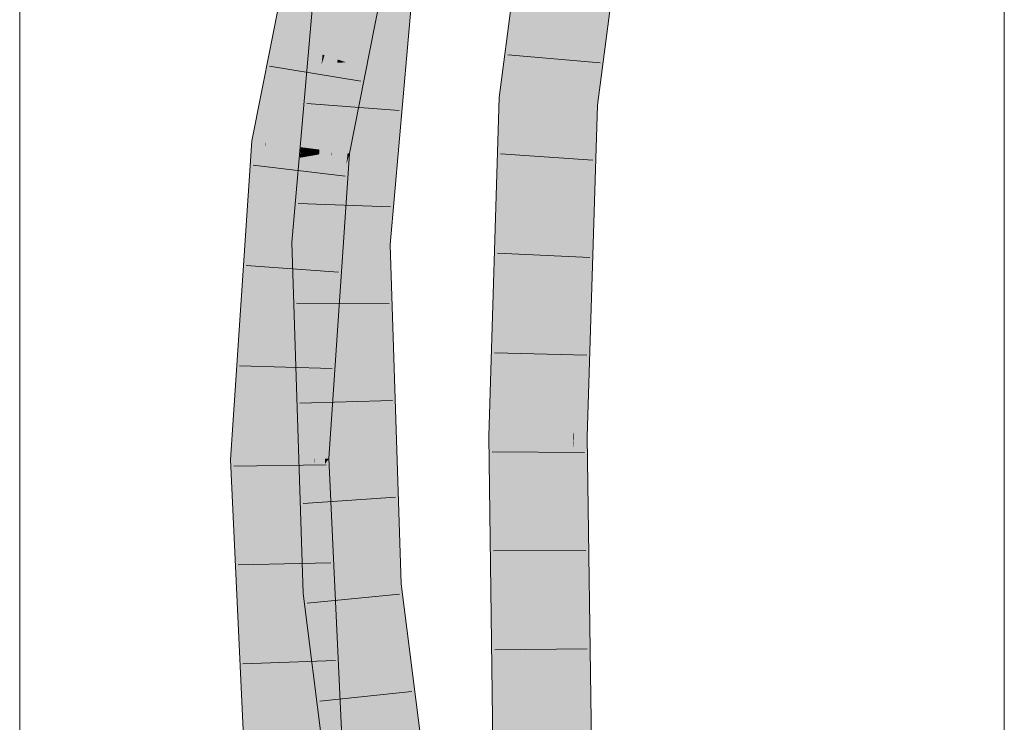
# Model space of a CAD drawing. Extents: x -620 to 300, y 62 to 1162.
# Tile 230 of 256: x 163.62 to 166.12, y 908.4 to 910.18. Entities that reach past the tile are written whole.
import ezdxf

# ---------------------------------------------------------------- set-up
doc = ezdxf.new("R2010")
doc.units = 0
doc.layers.get('0').update_dxf_attribs({"lineweight": 13})
doc.layers.add('E_Detail_Linie_Text_Bem', color=7, linetype='Continuous', lineweight=13)
for name, color, linetype, lineweight, true_color in [('E_Leerrohr 25-A06G955E8I', 7, 'Continuous', 9, 0xff8000), ('E_Leerrohr 25-Shading', 7, 'Continuous', 9, 0xff8000), ('E_Leerrohr 32-A06G955G8I', 7, 'Continuous', 9, 0x00b300), ('E_Leerrohr 32-Shading', 7, 'Continuous', 9, 0x00b300)]:
    doc.layers.add(name, color=color, linetype=linetype, lineweight=lineweight, true_color=true_color)

# ---------------------------------------------------------------- blocks, each defined once
blk = doc.blocks.new('Shading-A06G94V18I', base_point=(243.3339, 864.5048))
at = {"layer": 'E_Leerrohr 25-Shading', "color": 43, "true_color": 0xd7ab7f}
for points in [[(164.8363, 909.9846), (164.8728, 909.9817), (164.9381, 910.7621), (164.9743, 910.7563)], [(165.0491, 909.9679), (165.0752, 910.1394), (165.1489, 910.7288)], [(165.1489, 910.7288), (165.0752, 910.1394), (165.1426, 910.5823)], [(165.0752, 910.1394), (165.1357, 910.4215), (165.1426, 910.5823)], [(165.0752, 910.1394), (165.0537, 909.9675), (165.1357, 910.4215), (165.0918, 910.154)], [(165.0918, 910.154), (165.1328, 910.3544), (165.1357, 910.4215)], [(165.1106, 910.2202), (165.1328, 910.3544), (165.0815, 910.0909), (165.0918, 910.154)], [(165.1309, 910.3105), (165.0815, 910.0909), (165.0856, 909.965), (165.0611, 909.967)], [(165.0918, 910.154), (165.0537, 909.9675), (165.0815, 910.0909)], [(165.0491, 909.9679), (165.0537, 909.9675), (165.0752, 910.1394)], [(165.0611, 909.967), (165.0815, 910.0909), (165.0568, 909.9673), (165.0647, 910.0165)], [(165.0647, 910.0165), (165.0537, 909.9675), (165.0568, 909.9673)], [(164.8098, 909.1246), (164.8464, 909.1243), (164.8363, 909.9846), (164.8728, 909.9817)], [(165.0506, 909.9088), (165.0491, 909.9679), (165.0425, 909.754)], [(165.0537, 909.9675), (165.0491, 909.9679), (165.0506, 909.9088)], [(165.0568, 909.9673), (165.0537, 909.9675), (165.0521, 909.8506), (165.0506, 909.9088)], [(165.0537, 909.7909), (165.0611, 909.967), (165.0521, 909.8506), (165.0568, 909.9673)], [(165.0659, 909.3221), (165.0856, 909.965), (165.0537, 909.7909), (165.0611, 909.967)], [(165.0506, 909.9088), (165.0232, 909.1228), (165.0521, 909.8506)], [(165.0232, 909.1228), (165.0506, 909.9088), (165.0425, 909.754)], [(165.0232, 909.1228), (165.026, 909.1357), (165.0521, 909.8506), (165.0537, 909.7909)], [(165.026, 909.1357), (165.0659, 909.3221), (165.0537, 909.7909)], [(165.0555, 909.1226), (165.0659, 909.3221), (165.0254, 909.1228), (165.026, 909.1357)], [(165.0555, 909.1226), (165.0598, 909.1225), (165.0659, 909.3221)], [(165.026, 909.1357), (165.0232, 909.1228), (165.0254, 909.1228)], [(164.8216, 908.2465), (164.8582, 908.2474), (164.8098, 909.1246), (164.8464, 909.1243)], [(165.0257, 909.0961), (165.0232, 909.1228), (165.035, 908.2515)], [(165.0254, 909.1228), (165.0232, 909.1228), (165.0257, 909.0961)], [(165.0555, 909.1226), (165.0254, 909.1228), (165.0659, 908.6703), (165.0257, 909.0961)], [(165.0659, 908.6703), (165.0598, 909.1225), (165.0555, 909.1226)], [(165.0659, 908.6703), (165.0257, 909.0961), (165.0715, 908.2523), (165.035, 908.2515)]]:
    blk.add_solid(points, dxfattribs=at)
at = {"layer": 'E_Leerrohr 25-Shading', "color": 31, "true_color": 0xfabd7f}
for points in [[(164.8728, 909.9817), (164.961, 909.9748), (164.9743, 910.7563), (165.0616, 910.7426)], [(165.0491, 909.9679), (165.1489, 910.7288), (165.0559, 910.392), (165.1488, 910.7288)], [(165.015, 910.2438), (165.0491, 909.9679), (165.0559, 910.392)], [(165.0059, 910.3177), (164.961, 909.9748), (165.0379, 909.9688)], [(165.0379, 909.9688), (165.0491, 909.9679), (165.0133, 910.2374), (165.015, 910.2438)], [(164.8464, 909.1243), (164.9348, 909.1235), (164.8728, 909.9817), (164.961, 909.9748)], [(164.961, 909.9748), (164.9409, 909.3221), (165.0232, 909.1228), (164.9452, 909.1235)], [(165.0379, 909.9688), (164.961, 909.9748), (165.0425, 909.754), (165.0232, 909.1228)], [(165.0491, 909.9679), (165.0379, 909.9688), (165.0425, 909.754)], [(164.9409, 909.3221), (164.9348, 909.1235), (164.9452, 909.1235)], [(164.8582, 908.2474), (164.9466, 908.2494), (164.8464, 909.1243), (164.9348, 909.1235)], [(164.9348, 909.1235), (164.9409, 908.6708), (164.9452, 909.1235)], [(164.9409, 908.6708), (165.0232, 909.1228), (164.9452, 909.1235)], [(164.9409, 908.6708), (164.9466, 908.2494), (165.0232, 909.1228), (165.035, 908.2515)]]:
    blk.add_solid(points, dxfattribs=at)
at = {"layer": 'E_Leerrohr 32-Shading', "color": 83, "true_color": 0x7fbd7f}
for points in [[(164.3651, 910.4803), (164.3485, 910.5851), (164.2433, 909.8694), (164.3052, 910.3658)], [(164.3651, 910.4803), (164.2433, 909.8694), (164.2443, 909.8693)], [(164.4288, 909.8456), (164.5785, 910.4887), (164.5018, 910.2621), (164.5107, 910.2982)], [(164.3849, 910.0667), (164.3876, 910.0933), (164.3473, 910.052), (164.3777, 910.402)], [(164.3777, 910.402), (164.3876, 910.0933), (164.3864, 910.4008)], [(164.3876, 910.0933), (164.414, 910.3968), (164.3864, 910.4008)], [(164.3052, 910.3658), (164.2079, 909.874), (164.2433, 909.8694)], [(164.6074, 910.1619), (164.6252, 910.3662), (164.5291, 909.6109), (164.6138, 910.3052)], [(164.5889, 910.3715), (164.5564, 909.9969), (164.6071, 910.3688)], [(164.6075, 910.3688), (164.6071, 910.3688), (164.5803, 910.1252), (164.5564, 909.9969)], [(164.6213, 910.3668), (164.6075, 910.3688), (164.6138, 910.3052), (164.5803, 910.1252)], [(164.5291, 909.6109), (164.6138, 910.3052), (164.5228, 909.611), (164.5803, 910.1252)], [(164.4288, 909.8456), (164.5018, 910.2621), (164.4196, 909.8469)], [(164.4288, 909.8456), (164.506, 910.095), (164.5254, 910.2605), (164.5385, 910.2594)], [(164.5835, 909.9449), (164.6074, 910.1619), (164.5396, 909.6107), (164.5291, 909.6109)], [(164.5984, 910.059), (164.6074, 910.1619), (164.5835, 909.9448)], [(164.5803, 910.1252), (164.5564, 909.9969), (164.5228, 909.611)], [(164.3855, 910.0695), (164.3876, 910.0933), (164.3849, 910.0667)], [(164.506, 910.095), (164.4288, 909.8456), (164.4511, 909.8428)], [(164.4559, 909.8422), (164.506, 910.095), (164.4511, 909.8428)], [(164.3473, 910.052), (164.3094, 909.6161), (164.3391, 909.6154)], [(164.346, 909.6152), (164.3855, 910.0695), (164.3391, 909.6154), (164.3849, 910.0667)], [(164.3391, 909.6154), (164.3849, 910.0667), (164.3442, 909.884)], [(164.3849, 910.0667), (164.3473, 910.052), (164.3442, 909.884)], [(164.5466, 909.6105), (164.5594, 909.6102), (164.5835, 909.9448), (164.5984, 910.059)], [(164.5466, 909.6105), (164.5835, 909.9449), (164.5396, 909.6107)], [(164.2436, 909.8589), (164.2079, 909.874), (164.2001, 909.2105), (164.1978, 909.7217)], [(164.2079, 909.874), (164.2436, 909.8589), (164.2433, 909.8694)], [(164.2436, 909.8589), (164.2443, 909.8693), (164.2433, 909.8694)], [(164.4292, 909.4457), (164.4559, 909.8422), (164.3697, 909.0672), (164.4481, 909.8139)], [(164.4196, 909.8469), (164.4076, 909.6686), (164.4288, 909.8456)], [(164.4288, 909.8456), (164.4076, 909.6686), (164.4511, 909.8428), (164.4481, 909.8139)], [(164.4481, 909.8139), (164.4559, 909.8422), (164.4511, 909.8428)], [(164.4481, 909.8139), (164.4076, 909.6686), (164.3697, 909.0672), (164.3672, 909.0672)], [(164.1978, 909.7217), (164.1538, 909.0647), (164.2001, 909.2105), (164.1904, 909.0651)], [(164.3094, 909.6161), (164.3485, 909.5381), (164.3391, 909.6154)], [(164.3485, 909.5381), (164.3094, 909.6161), (164.3656, 909.0085), (164.3126, 909.5197)], [(164.3485, 909.5381), (164.346, 909.6152), (164.3391, 909.6154)], [(164.5228, 909.611), (164.5267, 909.4877), (164.5291, 909.6109)], [(164.5396, 909.6107), (164.5291, 909.6109), (164.5405, 909.5396), (164.5267, 909.4877)], [(164.5466, 909.6105), (164.5396, 909.6107), (164.5462, 909.5608), (164.5405, 909.5396)], [(164.5506, 908.7458), (164.5594, 909.6102), (164.5439, 909.2742), (164.5462, 909.5608)], [(164.5462, 909.5608), (164.5594, 909.6102), (164.5466, 909.6105)], [(164.5692, 909.3049), (164.5594, 909.6102), (164.5739, 908.7482), (164.5506, 908.7458)], [(164.5439, 909.274), (164.5462, 909.5608), (164.5405, 909.5396)], [(164.5419, 909.0178), (164.5439, 909.274), (164.5267, 909.4877), (164.5405, 909.5396)], [(164.3346, 909.3073), (164.3126, 909.5197), (164.3237, 909.1741)], [(164.4292, 909.4457), (164.3697, 909.0672), (164.394, 909.0675)], [(164.4038, 909.0676), (164.4292, 909.4457), (164.394, 909.0675)], [(164.3237, 909.1741), (164.3646, 909.0185), (164.3346, 909.3073)], [(164.587, 908.7495), (164.5692, 909.3049), (164.5739, 908.7482)], [(164.5506, 908.7458), (164.5439, 909.2742), (164.5419, 909.0178)], [(164.3558, 908.7267), (164.3237, 909.1741), (164.3281, 909.0391)], [(164.3237, 909.1741), (164.3558, 908.7267), (164.3646, 909.0185), (164.3632, 908.9398)], [(164.1538, 909.0647), (164.1545, 909.0496), (164.1904, 909.0651), (164.214, 908.5576)], [(164.3672, 909.0672), (164.3694, 909.0197), (164.3697, 909.0672)], [(164.3697, 909.0672), (164.3694, 909.0197), (164.394, 909.0675), (164.394, 909.054)], [(164.3962, 908.5278), (164.394, 909.054), (164.3877, 908.6265), (164.3694, 909.0197)], [(164.427, 908.1733), (164.4038, 909.0676), (164.3962, 908.5278), (164.394, 909.054)], [(164.394, 909.054), (164.4038, 909.0676), (164.394, 909.0675)], [(164.4464, 907.9493), (164.4389, 908.3114), (164.427, 908.1733), (164.4038, 909.0676)], [(164.214, 908.5576), (164.1545, 909.0496), (164.2477, 907.8349), (164.1823, 908.4528)], [(164.3281, 909.0391), (164.3382, 908.725), (164.3558, 908.7267)], [(164.3747, 908.7286), (164.3656, 909.0085), (164.3595, 908.7271), (164.3632, 908.9398)], [(164.3632, 908.9398), (164.3656, 909.0085), (164.3646, 909.0185)], [(164.3632, 908.9398), (164.3558, 908.7267), (164.3595, 908.7271)], [(164.3382, 908.725), (164.4069, 908.4753), (164.3558, 908.7267)], [(164.4069, 908.4753), (164.3382, 908.725), (164.5392, 907.4366), (164.4146, 908.1255)], [(164.4069, 908.4753), (164.3747, 908.7286), (164.3558, 908.7267)], [(164.5506, 908.7458), (164.6295, 908.1259), (164.5739, 908.7482)], [(164.5739, 908.7482), (164.5929, 908.5355), (164.587, 908.7495), (164.6134, 908.3621)], [(164.6148, 908.5316), (164.587, 908.7495), (164.769, 907.0497), (164.6134, 908.3621)], [(164.3966, 908.4339), (164.3962, 908.5278), (164.3877, 908.6265)], [(164.3966, 908.4339), (164.45, 907.2866), (164.3962, 908.5278), (164.4193, 908.2623)], [(164.5929, 908.5355), (164.6295, 908.1259), (164.6134, 908.3621)], [(164.812, 906.7825), (164.6148, 908.5316), (164.8008, 906.7809), (164.769, 907.0498)], [(164.6148, 908.5316), (164.812, 906.7825), (164.6441, 908.3014)], [(164.1823, 908.4528), (164.2374, 907.2679), (164.2477, 907.8349), (164.2739, 907.2711)]]:
    blk.add_solid(points, dxfattribs=at)
at = {"layer": 'E_Leerrohr 32-Shading', "color": 83, "true_color": 0x7fd57f}
for points in [[(164.4259, 910.0806), (164.5067, 910.2871), (164.4383, 910.168), (164.5551, 910.5315)], [(164.4545, 910.2827), (164.4383, 910.168), (164.555, 910.5314), (164.5551, 910.5315)], [(164.3651, 910.4803), (164.2443, 909.8693), (164.4472, 910.4409), (164.3319, 909.8581)], [(164.4219, 910.3128), (164.3922, 910.0247), (164.481, 910.4694), (164.4383, 910.168)], [(164.414, 910.3968), (164.3876, 910.0933), (164.5014, 910.3841), (164.4737, 910.0649)], [(164.5014, 910.3841), (164.4737, 910.0649), (164.5756, 910.3734)], [(164.5889, 910.3715), (164.4737, 910.0649), (164.4558, 909.6126), (164.4344, 909.6131)], [(164.5889, 910.3715), (164.4558, 909.6126), (164.5564, 909.9969)], [(164.4737, 910.0649), (164.5889, 910.3715), (164.5756, 910.3734)], [(164.3384, 909.8572), (164.3922, 910.0247), (164.3319, 909.8581), (164.4219, 910.3128)], [(164.3792, 909.8521), (164.4196, 909.8469), (164.3876, 909.9561), (164.5018, 910.2621)], [(164.3876, 909.9561), (164.5018, 910.2621), (164.3904, 909.9901), (164.4971, 910.2625)], [(164.388, 909.9839), (164.4259, 910.0806), (164.3922, 910.0247), (164.4383, 910.168)], [(164.3927, 910.0916), (164.3876, 910.0933), (164.3855, 910.0695)], [(164.3927, 910.0916), (164.3855, 910.0695), (164.4259, 910.0806), (164.4247, 910.0722)], [(164.4247, 910.0722), (164.447, 910.0737), (164.4259, 910.0806)], [(164.3855, 910.0695), (164.346, 909.6152), (164.4022, 909.9139), (164.3598, 909.6149)], [(164.4247, 910.0722), (164.3855, 910.0695), (164.4022, 909.9139)], [(164.447, 910.0737), (164.4247, 910.0722), (164.4102, 909.8389), (164.4022, 909.9139)], [(164.447, 910.0737), (164.4102, 909.8389), (164.4459, 910.0356)], [(164.4737, 910.0649), (164.447, 910.0737), (164.4344, 909.6131)], [(164.4459, 910.0356), (164.4119, 909.8479), (164.4344, 909.6131), (164.4108, 909.8332)], [(164.3922, 910.0247), (164.3384, 909.8572), (164.388, 909.9839)], [(164.3503, 909.8557), (164.3842, 909.9467), (164.3503, 909.8876), (164.388, 909.9839)], [(164.388, 909.9839), (164.3842, 909.9467), (164.3904, 909.9901), (164.3876, 909.9561)], [(164.4558, 909.6126), (164.5228, 909.611), (164.5564, 909.9969)], [(164.3745, 909.8526), (164.3792, 909.8521), (164.3842, 909.9467), (164.3876, 909.9561)], [(164.3842, 909.9467), (164.3503, 909.8557), (164.3745, 909.8526)], [(164.3598, 909.6149), (164.3696, 909.6147), (164.4022, 909.9139), (164.4102, 909.8389)], [(164.3503, 909.8876), (164.3384, 909.8572), (164.3503, 909.8557)], [(164.3301, 909.8313), (164.2436, 909.8589), (164.287, 909.1883), (164.2001, 909.2105)], [(164.2443, 909.8693), (164.2436, 909.8589), (164.3319, 909.8581), (164.3301, 909.8313)], [(164.3319, 909.8581), (164.3301, 909.8313), (164.3384, 909.8572)], [(164.3384, 909.8572), (164.3301, 909.8313), (164.3503, 909.8557), (164.3506, 909.8348)], [(164.3503, 909.8557), (164.3506, 909.8348), (164.3745, 909.8526), (164.3733, 909.8388)], [(164.3745, 909.8526), (164.3733, 909.8388), (164.3792, 909.8521), (164.3789, 909.8398)], [(164.3789, 909.8398), (164.4196, 909.8469), (164.3792, 909.8521)], [(164.3506, 909.8348), (164.3301, 909.8313), (164.3571, 909.4677), (164.287, 909.1883)], [(164.3733, 909.8388), (164.3506, 909.8348), (164.3545, 909.615)], [(164.3545, 909.615), (164.3555, 909.5624), (164.3733, 909.8388), (164.3627, 909.5944)], [(164.3789, 909.8398), (164.3733, 909.8388), (164.3757, 909.652), (164.3627, 909.5944)], [(164.4102, 909.8389), (164.3696, 909.6147), (164.4108, 909.8332), (164.3955, 909.6141)], [(164.4076, 909.6686), (164.4196, 909.8469), (164.375, 909.6149), (164.3791, 909.667)], [(164.3757, 909.652), (164.3791, 909.6671), (164.3789, 909.8398), (164.3925, 909.8422)], [(164.3791, 909.6671), (164.4196, 909.8469), (164.3925, 909.8422)], [(164.3955, 909.6141), (164.4344, 909.6131), (164.4108, 909.8332)], [(164.4119, 909.8479), (164.4102, 909.8389), (164.4108, 909.8332)], [(164.3757, 909.6521), (164.3627, 909.5944), (164.3736, 909.5332), (164.3571, 909.4677)], [(164.3672, 909.0672), (164.4076, 909.6686), (164.3655, 909.0672), (164.3736, 909.5332)], [(164.4076, 909.6686), (164.375, 909.6149), (164.3736, 909.5332)], [(164.3791, 909.667), (164.3757, 909.6521), (164.375, 909.6149)], [(164.3696, 909.6147), (164.346, 909.6152), (164.3568, 909.5365), (164.3485, 909.5381)], [(164.4344, 909.6131), (164.3696, 909.6147), (164.4374, 909.5204), (164.3568, 909.5365)], [(164.4344, 909.6131), (164.4374, 909.5204), (164.4558, 909.6126)], [(164.4374, 909.5204), (164.5228, 909.611), (164.4558, 909.6126)], [(164.5228, 909.611), (164.4374, 909.5204), (164.5267, 909.4877), (164.4543, 908.9952)], [(164.3555, 909.5624), (164.3571, 909.4677), (164.3627, 909.5944)], [(164.3568, 909.5365), (164.3485, 909.5381), (164.3499, 909.4948)], [(164.4543, 908.9952), (164.4374, 909.5204), (164.3499, 909.4948), (164.3568, 909.5365)], [(164.3736, 909.5332), (164.3571, 909.4677), (164.3655, 909.0672), (164.3642, 909.0671)], [(164.4543, 908.9952), (164.3499, 909.4948), (164.3656, 909.0085)], [(164.5267, 909.4877), (164.4543, 908.9952), (164.5125, 908.7421), (164.4626, 908.7372)], [(164.5267, 909.4877), (164.5125, 908.7421), (164.5419, 909.0178)], [(164.3571, 909.4677), (164.287, 909.1883), (164.3642, 909.0671), (164.2788, 909.0662)], [(164.2001, 909.2105), (164.1904, 909.0651), (164.287, 909.1883), (164.2788, 909.0662)], [(164.1904, 909.0651), (164.214, 908.5576), (164.2788, 909.0662), (164.303, 908.5452)], [(164.3642, 909.0671), (164.2788, 909.0662), (164.3666, 908.9996), (164.303, 908.5452)], [(164.3655, 909.0672), (164.3642, 909.0671), (164.3678, 909.0082), (164.3666, 908.9996)], [(164.3671, 909.0672), (164.3655, 909.0672), (164.366, 909.0544)], [(164.3678, 909.0082), (164.3671, 909.0672), (164.366, 909.0544)], [(164.3678, 909.0082), (164.3694, 909.0197), (164.3671, 909.0672), (164.3672, 909.0672)], [(164.3678, 909.0082), (164.3656, 909.0085), (164.3788, 908.729), (164.3747, 908.7286)], [(164.3666, 908.9996), (164.3739, 908.7846), (164.3694, 909.0197), (164.3877, 908.6265)], [(164.3817, 908.7293), (164.3693, 909.008), (164.3788, 908.729), (164.3678, 909.0082)], [(164.4626, 908.7372), (164.442, 908.9971), (164.3817, 908.7293), (164.3693, 909.008)], [(164.5125, 908.7421), (164.5506, 908.7458), (164.5419, 909.0178)], [(164.3545, 908.9136), (164.3759, 908.7288), (164.3666, 908.9996)], [(164.4543, 908.9952), (164.442, 908.9971), (164.4626, 908.7372)], [(164.3966, 908.4339), (164.3877, 908.6265), (164.303, 908.5452), (164.3545, 908.9136)], [(164.3739, 908.7846), (164.3759, 908.7288), (164.3877, 908.6265)], [(164.3817, 908.7293), (164.3747, 908.7286), (164.3877, 908.6265)], [(164.4626, 908.7372), (164.3817, 908.7293), (164.4069, 908.4753), (164.3877, 908.6265)], [(164.4626, 908.7372), (164.4069, 908.4753), (164.4966, 908.4709)], [(164.4626, 908.7372), (164.4966, 908.4709), (164.5125, 908.7421)], [(164.4966, 908.4709), (164.5506, 908.7458), (164.5125, 908.7421)], [(164.5506, 908.7458), (164.4966, 908.4709), (164.6295, 908.1259), (164.6282, 907.4368)], [(164.303, 908.5452), (164.214, 908.5576), (164.3364, 907.8271), (164.2477, 907.8349)], [(164.3966, 908.4339), (164.303, 908.5452), (164.3364, 907.8271)], [(164.4966, 908.4709), (164.4069, 908.4753), (164.6282, 907.4368), (164.5392, 907.4366)], [(164.3364, 907.8271), (164.362, 907.2784), (164.3966, 908.4339), (164.45, 907.2859)]]:
    blk.add_solid(points, dxfattribs=at)
blk = doc.blocks.new('Referenz-A06G955I8I')
at = {"layer": 'E_Detail_Linie_Text_Bem', "linetype": 'Continuous', "ltscale": 0.13}
for p, q in [((163.6186, 904.2613), (163.6186, 913.4414)), ((166.1186, 913.4414), (166.1186, 864.2613))]:
    blk.add_line(p, q, dxfattribs=at)
at = {"layer": 'E_Leerrohr 25-A06G955E8I', "linetype": 'Continuous', "ltscale": 0.13}
for p, q in [((164.8363, 909.9846), (164.9381, 910.7621)), ((165.0856, 909.9651), (165.1851, 910.7231)), ((165.0921, 910.0718), (164.858, 910.0927)), ((164.8098, 909.1246), (164.8363, 909.9846)), ((165.0598, 909.1225), (165.0856, 909.9651)), ((165.0738, 909.8254), (164.8394, 909.841)), ((165.0663, 909.5779), (164.8316, 909.5887)), ((165.0587, 909.3304), (164.8238, 909.3364)), ((164.8216, 908.2465), (164.8098, 909.1246)), ((165.0716, 908.2523), (165.0598, 909.1225)), ((165.0528, 909.0827), (164.8179, 909.0843)), ((165.0562, 908.8338), (164.8212, 908.8333)), ((165.0596, 908.5849), (164.8246, 908.5823))]:
    blk.add_line(p, q, dxfattribs=at)
at = {"layer": 'E_Leerrohr 32-A06G955G8I', "linetype": 'Continuous', "ltscale": 0.13}
for p, q in [((164.208, 909.874), (164.3485, 910.5851)), ((164.4559, 909.8422), (164.5905, 910.5223)), ((164.3094, 909.6161), (164.3777, 910.402)), ((164.5594, 909.6102), (164.6252, 910.3662)), ((164.4848, 910.0258), (164.2529, 910.0636)), ((164.5817, 909.9509), (164.3474, 909.9692)), ((164.1538, 909.0647), (164.208, 909.874)), ((164.4038, 909.0676), (164.4559, 909.8422)), ((164.4446, 909.7847), (164.2112, 909.8121)), ((164.5603, 909.7064), (164.3255, 909.7155)), ((164.3382, 908.725), (164.3094, 909.6161)), ((164.587, 908.7494), (164.5594, 909.6102)), ((164.4284, 909.5404), (164.194, 909.5576)), ((164.5568, 909.4611), (164.3218, 909.4617)), ((164.4119, 909.2961), (164.177, 909.303)), ((164.5648, 909.2153), (164.3299, 909.2078)), ((164.2374, 907.268), (164.1538, 909.0647)), ((164.397, 909.0515), (164.162, 909.0486)), ((164.4865, 907.289), (164.4038, 909.0676)), ((164.5726, 908.9695), (164.3382, 908.9539)), ((164.4086, 908.803), (164.1737, 908.7977)), ((164.5898, 906.7493), (164.3382, 908.725)), ((164.8371, 906.7863), (164.587, 908.7494)), ((164.5828, 908.7236), (164.3489, 908.7005)), ((164.4202, 908.5545), (164.1853, 908.5468)), ((164.6143, 908.4763), (164.3806, 908.4517))]:
    blk.add_line(p, q, dxfattribs=at)

msp = doc.modelspace()

# ---------------------------------------------------------------- block references
at = {"color": 8, "lineweight": 25, "ltscale": 0.25, "true_color": 0x808080}
msp.add_blockref('Referenz-A06G955I8I', (0, 0), dxfattribs=at)
msp.add_blockref('Shading-A06G94V18I', (243.3339, 864.5048))

doc.saveas('drawing.dxf')
